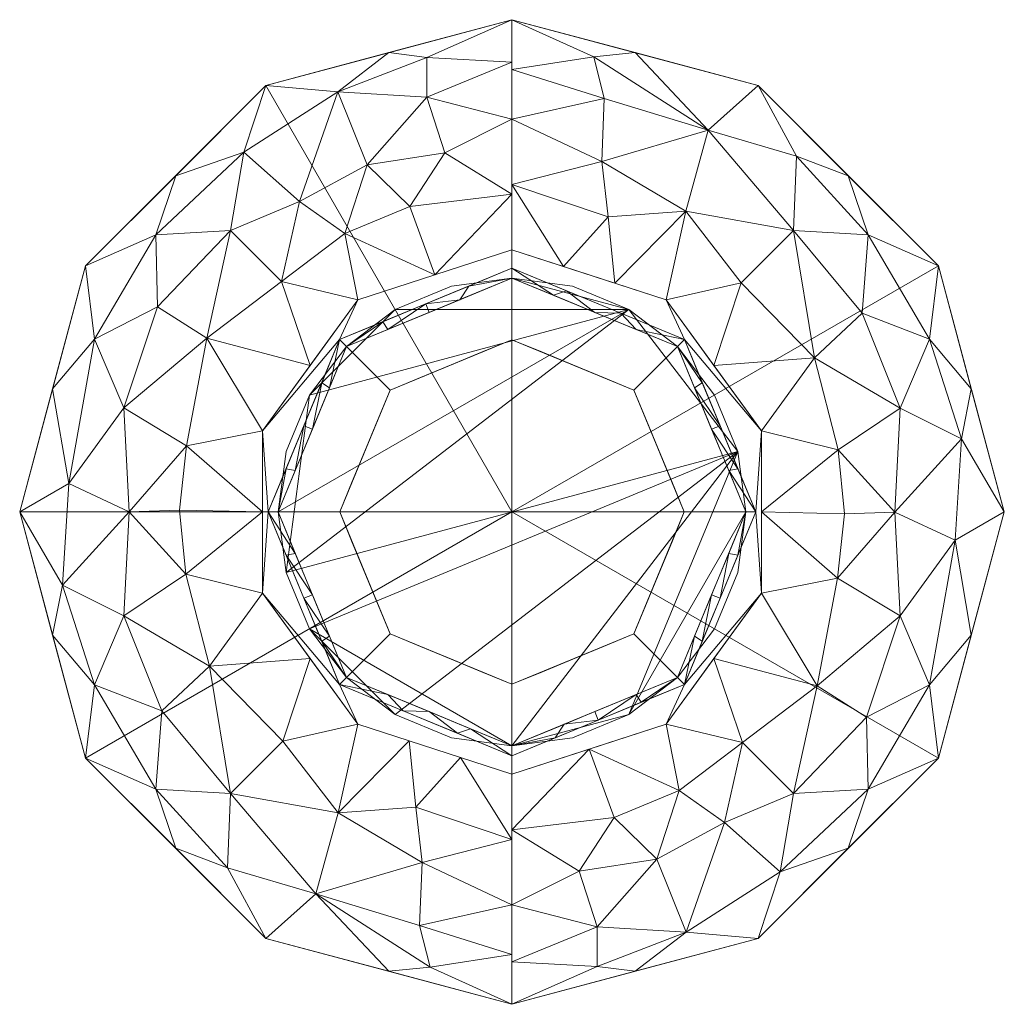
# Model space of a CAD drawing. Header units: millimetres. Extents: x 2476.8 to 2556.8, y 1996.6 to 2076.6.
import ezdxf

# ---------------------------------------------------------------- set-up
doc = ezdxf.new("R2010")
doc.units = ezdxf.units.MM
doc.layers.add('E-ELEC-FIXT', color=91, linetype='Continuous', lineweight=9)

# ---------------------------------------------------------------- blocks, each defined once
blk = doc.blocks.new('Ancillary_Products-WC_Sensor_Flush-TSL-721-THESPLASHLAB-Rounded - TSL-721_bronze-313033-_3D_')
at = {"layer": 'E-ELEC-FIXT'}
mesh = blk.add_polyface(dxfattribs=at)
corners = [(0, 0), (0, -40), (-20, -34.641), (-34.641, -20), (-40, 0), (-34.641, 20), (-20, 34.641), (0, 40)]
mesh.append_faces([[corners[k] for k in face] for face in [(0, 6, 7)]], dxfattribs={"vtx0": -1})
mesh.append_faces([[corners[k] for k in face] for face in [(0, 3, 4)]], dxfattribs={"vtx0": -1, "vtx2": -1})
mesh.append_faces([[corners[k] for k in face] for face in [(5, 6, 0, 4)]], dxfattribs={"vtx1": -1, "vtx2": -1})
mesh.append_faces([[corners[k] for k in face] for face in [(0, 1, 2, 3)]], dxfattribs={"vtx3": -1})
mesh = blk.add_polyface(dxfattribs=at)
corners = [(0, 40, 2), (-20, 34.641, 2), (-34.641, 20, 2), (-40, 0, 2), (-34.641, -20, 2), (-20, -34.641, 2), (0, -40, 2), (0, -31.908, 9.343), (0, -21.31, 12), (-12.526, -17.24, 12), (-20.267, -6.585, 12), (-20.267, 6.585, 12), (-12.526, 17.24, 12), (0, 21.31, 12), (0, 31.908, 9.343), (-22.873, -22.873, 9.101), (-22.873, 22.873, 9.101), (-31.533, -8.449, 8.931), (-31.538, 8.45, 8.928), (-8.364, -18.592, 12), (-14.119, -24.436, 10.91), (-15.931, -31.011, 7.451), (0, -26.609, 10.671), (-7.289, -28.484, 10.492), (-4.182, -19.951, 12), (-7.805, -23.981, 11.657), (-7.502, -33.584, 7.784), (0, -35.954, 5.671), (-10, -37.321, 2), (-16.396, -11.913, 12), (-24.569, -12.518, 11.109), (-26.489, -5.062, 11.276), (-20.267, 0, 12), (-31.116, 0.001, 9.747), (-26.456, 5.371, 11.269), (-16.396, 11.913, 12), (-24.803, 14.131, 10.803), (-36.002, 2.302, 6.466), (-37.321, -10, 2), (-33.922, -14.051, 5.884), (-28.927, -22.512, 5.943), (-37.321, 10, 2), (-33.924, 14.052, 5.882), (-28.927, 22.512, 5.943), (-21.797, 29.233, 6.119), (-11.755, 28.201, 10.01), (-10, 37.321, 2), (0, 36.545, 5.135), (-28.461, -16.159, 8.882), (-27.321, -27.321, 2), (-27.321, 27.321, 2), (-14.139, 34.135, 5.665), (-23.107, -28.916, 5.599), (-18.733, 18.733, 11.394), (-36.523, -5.943, 5.609), (-18.631, -18.631, 11.428), (-28.813, 16.658, 8.544), (-13.595, 22.623, 11.417), (-6.263, 19.275, 12), (0, 25.835, 10.865), (-8.31, 24.814, 11.468), (-5.446, 29.176, 10.382), (-6.915, 33.699, 7.791), (-17.267, 25.226, 10.003), (-6.639, -36.99, 5.025), (-27.024, 0.155, 11.261), (-6.916, 36.941, 5.023)]
mesh.append_faces([[corners[k] for k in face] for face in [(29, 55, 9), (1, 51, 46), (28, 21, 5), (27, 64, 6), (35, 36, 11), (4, 39, 38), (50, 44, 1), (5, 52, 49), (47, 62, 14), (6, 64, 28), (0, 66, 47)]], dxfattribs={"vtx0": -1, "vtx1": -1})
mesh.append_faces([[corners[k] for k in face] for face in [(10, 31, 30), (33, 17, 31), (37, 54, 33), (23, 26, 7), (20, 25, 19), (40, 52, 15), (15, 30, 48), (17, 30, 31), (48, 30, 17), (56, 16, 43), (60, 45, 57), (63, 51, 44), (21, 20, 15), (42, 37, 18), (42, 43, 2), (62, 47, 66), (24, 25, 22), (34, 36, 18), (21, 26, 23), (27, 26, 64), (21, 23, 20), (20, 23, 25), (22, 25, 23), (9, 55, 20), (28, 64, 21), (48, 17, 39), (55, 30, 15), (33, 34, 18), (65, 32, 34), (37, 33, 18), (65, 33, 31), (11, 36, 34), (53, 36, 35), (38, 39, 54), (39, 4, 40), (17, 33, 54), (52, 5, 21), (49, 52, 40), (43, 42, 56), (37, 42, 41), (18, 36, 56), (44, 43, 16), (44, 50, 43), (44, 16, 63), (39, 40, 48), (63, 53, 57), (57, 58, 60), (51, 62, 66), (44, 51, 1), (15, 48, 40), (61, 62, 45), (15, 52, 21), (57, 53, 12), (36, 53, 16), (17, 54, 39), (3, 54, 37), (30, 55, 29), (15, 20, 55), (18, 56, 42), (16, 56, 36), (60, 61, 45), (63, 57, 45), (58, 59, 60), (59, 61, 60), (62, 61, 14), (45, 62, 51), (63, 45, 51), (53, 63, 16), (21, 64, 26), (32, 65, 31), (34, 33, 65), (51, 66, 46)]], dxfattribs={"vtx0": -1, "vtx1": -1, "vtx2": -1})
mesh.append_faces([[corners[k] for k in face] for face in [(25, 24, 19), (30, 29, 10), (23, 7, 22), (31, 10, 32), (53, 35, 12), (42, 2, 41), (40, 4, 49), (57, 12, 58), (61, 59, 14)]], dxfattribs={"vtx0": -1, "vtx2": -1})
mesh.append_faces([[corners[k] for k in face] for face in [(3, 38, 54), (19, 9, 20), (41, 3, 37), (27, 7, 26), (32, 11, 34), (0, 46, 66), (50, 2, 43)]], dxfattribs={"vtx1": -1, "vtx2": -1})
mesh.append_faces([[corners[k] for k in face] for face in [(22, 8, 24), (58, 13, 59)]], dxfattribs={"vtx2": -1})
mesh = blk.add_polyface(dxfattribs=at)
corners = [(0, 40), (-20, 34.641), (-34.641, 20), (-40, 0), (-34.641, -20), (-20, -34.641), (0, -40), (0, -40, 2), (-20, -34.641, 2), (-34.641, -20, 2), (-40, 0, 2), (-34.641, 20, 2), (-20, 34.641, 2), (0, 40, 2), (-13.18, -36.468), (-10, -37.321, 2), (-27.321, -27.321, 2), (-27.321, -27.321), (-37.321, -10), (-37.321, -10, 2), (-27.321, 27.321, 2), (-27.321, 27.321), (-13.18, 36.468, 2), (-10, 37.321), (-37.321, 10), (-37.321, 10, 2)]
mesh.append_faces([[corners[k] for k in face] for face in [(15, 6, 7)]], dxfattribs={"vtx0": -1})
mesh.append_faces([[corners[k] for k in face] for face in [(8, 14, 15), (6, 15, 14), (22, 1, 12), (1, 22, 23), (13, 23, 22)]], dxfattribs={"vtx0": -1, "vtx1": -1})
mesh.append_faces([[corners[k] for k in face] for face in [(8, 5, 14)]], dxfattribs={"vtx0": -1, "vtx2": -1})
mesh.append_faces([[corners[k] for k in face] for face in [(24, 3, 10, 25), (17, 5, 8, 16), (19, 10, 3, 18), (4, 17, 16, 9), (9, 19, 18, 4), (21, 2, 11, 20), (20, 12, 1, 21), (25, 11, 2, 24)]], dxfattribs={"vtx1": -1, "vtx3": -1})
mesh.append_faces([[corners[k] for k in face] for face in [(13, 0, 23)]], dxfattribs={"vtx2": -1})
mesh = blk.add_polyface(dxfattribs=at)
corners = [(0, 0), (0, 40), (20, 34.641), (34.641, 20), (40, 0), (34.641, -20), (20, -34.641), (0, -40)]
mesh.append_faces([[corners[k] for k in face] for face in [(0, 5, 6, 7)]], dxfattribs={"vtx0": -1})
mesh.append_faces([[corners[k] for k in face] for face in [(0, 3, 4, 5)]], dxfattribs={"vtx0": -1, "vtx3": -1})
mesh.append_faces([[corners[k] for k in face] for face in [(2, 3, 0, 1)]], dxfattribs={"vtx1": -1})
mesh = blk.add_polyface(dxfattribs=at)
corners = [(0, -40, 2), (20, -34.641, 2), (34.641, -20, 2), (40, 0, 2), (34.641, 20, 2), (20, 34.641, 2), (0, 40, 2), (0, 31.908, 9.343), (0, 21.31, 12), (12.526, 17.24, 12), (20.267, 6.585, 12), (20.267, -6.585, 12), (12.526, -17.24, 12), (0, -21.31, 12), (0, -31.908, 9.343), (22.873, 22.873, 9.101), (22.873, -22.873, 9.101), (31.533, 8.449, 8.931), (31.538, -8.45, 8.928), (8.364, 18.592, 12), (14.119, 24.436, 10.91), (15.931, 31.011, 7.451), (0, 26.609, 10.671), (7.289, 28.484, 10.492), (4.182, 19.951, 12), (7.805, 23.981, 11.657), (7.502, 33.584, 7.784), (0, 35.954, 5.671), (10, 37.321, 2), (16.396, 11.913, 12), (24.569, 12.518, 11.109), (26.489, 5.062, 11.276), (20.267, 0, 12), (31.116, -0.001, 9.747), (26.456, -5.371, 11.269), (16.396, -11.913, 12), (24.803, -14.131, 10.803), (36.002, -2.302, 6.466), (37.321, 10, 2), (33.922, 14.051, 5.884), (28.927, 22.512, 5.943), (37.321, -10, 2), (33.924, -14.052, 5.882), (28.927, -22.512, 5.943), (21.797, -29.233, 6.119), (11.755, -28.201, 10.01), (10, -37.321, 2), (0, -36.545, 5.135), (28.461, 16.159, 8.882), (27.321, 27.321, 2), (27.321, -27.321, 2), (14.139, -34.135, 5.665), (23.107, 28.916, 5.599), (18.733, -18.733, 11.394), (36.523, 5.943, 5.609), (18.631, 18.631, 11.428), (28.813, -16.658, 8.544), (13.595, -22.623, 11.417), (6.263, -19.275, 12), (0, -25.835, 10.865), (8.31, -24.814, 11.468), (5.446, -29.176, 10.382), (6.915, -33.699, 7.791), (17.267, -25.226, 10.003), (6.639, 36.99, 5.025), (27.024, -0.155, 11.261), (6.916, -36.941, 5.023)]
mesh.append_faces([[corners[k] for k in face] for face in [(38, 54, 3), (29, 55, 9), (1, 51, 46), (28, 21, 5), (27, 64, 6), (35, 36, 11), (4, 39, 38), (50, 44, 1), (5, 52, 49), (47, 62, 14), (6, 64, 28), (0, 66, 47)]], dxfattribs={"vtx0": -1, "vtx1": -1})
mesh.append_faces([[corners[k] for k in face] for face in [(37, 54, 33), (31, 30, 10), (23, 26, 7), (20, 25, 19), (40, 52, 15), (15, 30, 48), (21, 20, 15), (48, 30, 17), (56, 16, 43), (33, 17, 31), (60, 45, 57), (63, 51, 44), (42, 37, 18), (42, 43, 2), (62, 47, 66), (17, 30, 31), (24, 25, 22), (34, 36, 18), (21, 26, 23), (27, 26, 64), (21, 23, 20), (20, 23, 25), (22, 25, 23), (9, 55, 20), (28, 64, 21), (48, 17, 39), (55, 30, 15), (33, 34, 18), (65, 32, 34), (37, 33, 18), (65, 33, 31), (11, 36, 34), (53, 36, 35), (38, 39, 54), (39, 4, 40), (17, 33, 54), (52, 5, 21), (49, 52, 40), (43, 42, 56), (37, 42, 41), (18, 36, 56), (44, 43, 16), (44, 50, 43), (44, 16, 63), (39, 40, 48), (63, 53, 57), (57, 58, 60), (51, 62, 66), (44, 51, 1), (15, 48, 40), (61, 62, 45), (15, 52, 21), (57, 53, 12), (36, 53, 16), (17, 54, 39), (3, 54, 37), (30, 55, 29), (15, 20, 55), (18, 56, 42), (16, 56, 36), (60, 61, 45), (63, 57, 45), (58, 59, 60), (59, 61, 60), (62, 61, 14), (45, 62, 51), (63, 45, 51), (53, 63, 16), (21, 64, 26), (32, 65, 31), (34, 33, 65), (51, 66, 46)]], dxfattribs={"vtx0": -1, "vtx1": -1, "vtx2": -1})
mesh.append_faces([[corners[k] for k in face] for face in [(30, 29, 10), (25, 24, 19), (23, 7, 22), (31, 10, 32), (53, 35, 12), (42, 2, 41), (40, 4, 49), (57, 12, 58), (61, 59, 14)]], dxfattribs={"vtx0": -1, "vtx2": -1})
mesh.append_faces([[corners[k] for k in face] for face in [(19, 9, 20), (41, 3, 37), (27, 7, 26), (32, 11, 34), (0, 46, 66), (50, 2, 43)]], dxfattribs={"vtx1": -1, "vtx2": -1})
mesh.append_faces([[corners[k] for k in face] for face in [(22, 8, 24), (58, 13, 59)]], dxfattribs={"vtx2": -1})
mesh = blk.add_polyface(dxfattribs=at)
corners = [(0, -40), (20, -34.641), (34.641, -20), (40, 0), (34.641, 20), (20, 34.641), (0, 40), (0, 40, 2), (20, 34.641, 2), (34.641, 20, 2), (40, 0, 2), (34.641, -20, 2), (20, -34.641, 2), (0, -40, 2), (13.18, 36.468), (10, 37.321, 2), (27.321, 27.321, 2), (27.321, 27.321), (37.321, 10), (37.321, 10, 2), (27.321, -27.321, 2), (27.321, -27.321), (13.18, -36.468, 2), (10, -37.321), (37.321, -10), (37.321, -10, 2)]
mesh.append_faces([[corners[k] for k in face] for face in [(15, 6, 7)]], dxfattribs={"vtx0": -1})
mesh.append_faces([[corners[k] for k in face] for face in [(8, 14, 15), (6, 15, 14), (22, 1, 12), (1, 22, 23), (13, 23, 22)]], dxfattribs={"vtx0": -1, "vtx1": -1})
mesh.append_faces([[corners[k] for k in face] for face in [(8, 5, 14)]], dxfattribs={"vtx0": -1, "vtx2": -1})
mesh.append_faces([[corners[k] for k in face] for face in [(24, 3, 10, 25), (17, 5, 8, 16), (16, 9, 4, 17), (3, 18, 19, 10), (9, 19, 18, 4), (21, 2, 11, 20), (20, 12, 1, 21), (25, 11, 2, 24)]], dxfattribs={"vtx1": -1, "vtx3": -1})
mesh.append_faces([[corners[k] for k in face] for face in [(13, 0, 23)]], dxfattribs={"vtx2": -1})
mesh = blk.add_polyface(dxfattribs=at)
corners = [(0, 21.31, 12), (-12.526, 17.24, 12), (-20.267, 6.585, 12), (-20.267, -6.585, 12), (-12.526, -17.24, 12), (0, -21.31, 12), (0, -19.81, 12), (-14.008, -14.008, 12), (-19.81, 0, 12), (-14.008, 14.008, 12), (0, 19.81, 12)]
mesh.append_faces([[corners[k] for k in face] for face in [(2, 9, 1), (9, 2, 8), (4, 7, 3)]], dxfattribs={"vtx0": -1, "vtx1": -1})
mesh.append_faces([[corners[k] for k in face] for face in [(3, 7, 8)]], dxfattribs={"vtx0": -1, "vtx2": -1})
mesh.append_faces([[corners[k] for k in face] for face in [(2, 3, 8)]], dxfattribs={"vtx1": -1, "vtx2": -1})
mesh.append_faces([[corners[k] for k in face] for face in [(10, 0, 1, 9)]], dxfattribs={"vtx2": -1})
mesh.append_faces([[corners[k] for k in face] for face in [(4, 5, 6, 7)]], dxfattribs={"vtx3": -1})
mesh = blk.add_polyface(dxfattribs=at)
corners = [(0, -21.31, 12), (12.526, -17.24, 12), (20.267, -6.585, 12), (20.267, 6.585, 12), (12.526, 17.24, 12), (0, 21.31, 12), (0, 19.81, 12), (14.008, 14.008, 12), (19.81, 0, 12), (14.008, -14.008, 12), (0, -19.81, 12)]
mesh.append_faces([[corners[k] for k in face] for face in [(4, 7, 3), (8, 3, 7), (9, 2, 8), (3, 8, 2)]], dxfattribs={"vtx0": -1, "vtx1": -1})
mesh.append_faces([[corners[k] for k in face] for face in [(1, 2, 9)]], dxfattribs={"vtx1": -1, "vtx2": -1})
mesh.append_faces([[corners[k] for k in face] for face in [(10, 0, 1, 9)]], dxfattribs={"vtx2": -1})
mesh.append_faces([[corners[k] for k in face] for face in [(4, 5, 6, 7)]], dxfattribs={"vtx3": -1})
mesh = blk.add_polyface(dxfattribs=at)
corners = [(0, 19.81, 12), (-14.008, 14.008, 12), (-19.81, 0, 12), (-14.008, -14.008, 12), (0, -19.81, 12), (0, -19, 11.19), (-13.435, -13.435, 11.19), (-19, 0, 11.19), (-13.435, 13.435, 11.19), (0, 19, 11.19), (-8.836, -16.15, 12), (-6.718, -16.218, 11.19), (-10.076, -14.826, 11.19), (-16.909, -7.004, 12), (-16.218, -6.718, 11.19), (-17.609, -3.359, 11.19), (-16.909, 7.004, 12), (-16.218, 6.718, 11.19), (-14.826, 10.076, 11.19), (-7.004, 16.909, 12), (-6.718, 16.218, 11.19), (-4.237, 17.245, 11.19), (-4.418, -17.98, 12), (-14.826, -10.076, 11.19), (-15.458, -10.506, 12), (-18.359, -3.502, 12), (-18.359, 3.502, 12), (-17.609, 3.359, 11.19), (-15.458, 10.506, 12), (-10.506, 15.458, 12), (-10.076, 14.826, 11.19), (-3.502, 18.359, 12), (-3.359, -17.609, 11.19)]
mesh.append_faces([[corners[k] for k in face] for face in [(32, 4, 5), (31, 9, 0)]], dxfattribs={"vtx0": -1})
mesh.append_faces([[corners[k] for k in face] for face in [(9, 31, 21), (21, 19, 20), (4, 32, 22)]], dxfattribs={"vtx0": -1, "vtx1": -1})
mesh.append_faces([[corners[k] for k in face] for face in [(3, 12, 6), (23, 13, 24), (16, 27, 17), (29, 8, 30), (6, 24, 3), (15, 2, 25), (26, 7, 27), (18, 1, 28), (10, 11, 12), (19, 30, 20), (13, 23, 14), (25, 14, 15), (27, 16, 26), (28, 17, 18), (30, 19, 29)]], dxfattribs={"vtx0": -1, "vtx2": -1})
mesh.append_faces([[corners[k] for k in face] for face in [(28, 16, 17), (15, 7, 2), (3, 10, 12), (10, 22, 11), (18, 8, 1), (25, 13, 14), (6, 23, 24), (26, 2, 7), (29, 1, 8), (31, 19, 21), (32, 11, 22)]], dxfattribs={"vtx1": -1, "vtx2": -1})
mesh = blk.add_polyface(dxfattribs=at)
corners = [(0, -19.81, 12), (14.008, -14.008, 12), (19.81, 0, 12), (14.008, 14.008, 12), (0, 19.81, 12), (0, 19, 11.19), (13.435, 13.435, 11.19), (19, 0, 11.19), (13.435, -13.435, 11.19), (0, -19, 11.19), (8.836, 16.15, 12), (6.718, 16.218, 11.19), (10.076, 14.826, 11.19), (16.909, 7.004, 12), (16.218, 6.718, 11.19), (17.609, 3.359, 11.19), (16.909, -7.004, 12), (16.218, -6.718, 11.19), (14.826, -10.076, 11.19), (7.004, -16.909, 12), (6.718, -16.218, 11.19), (4.237, -17.245, 11.19), (4.418, 17.98, 12), (14.826, 10.076, 11.19), (15.458, 10.506, 12), (18.359, 3.502, 12), (18.359, -3.502, 12), (17.609, -3.359, 11.19), (15.458, -10.506, 12), (10.506, -15.458, 12), (10.076, -14.826, 11.19), (3.502, -18.359, 12), (3.359, 17.609, 11.19)]
mesh.append_faces([[corners[k] for k in face] for face in [(32, 4, 5), (31, 9, 0)]], dxfattribs={"vtx0": -1})
mesh.append_faces([[corners[k] for k in face] for face in [(9, 31, 21), (21, 19, 20), (4, 32, 22)]], dxfattribs={"vtx0": -1, "vtx1": -1})
mesh.append_faces([[corners[k] for k in face] for face in [(3, 12, 6), (23, 13, 24), (16, 27, 17), (29, 8, 30), (6, 24, 3), (15, 2, 25), (26, 7, 27), (18, 1, 28), (10, 11, 12), (19, 30, 20), (13, 23, 14), (25, 14, 15), (27, 16, 26), (28, 17, 18), (30, 19, 29)]], dxfattribs={"vtx0": -1, "vtx2": -1})
mesh.append_faces([[corners[k] for k in face] for face in [(28, 16, 17), (15, 7, 2), (3, 10, 12), (10, 22, 11), (18, 8, 1), (25, 13, 14), (6, 23, 24), (26, 2, 7), (29, 1, 8), (31, 19, 21), (32, 11, 22)]], dxfattribs={"vtx1": -1, "vtx2": -1})
mesh = blk.add_polyface(dxfattribs=at)
corners = [(0, 19, 9.5), (-13.435, 13.435, 9.5), (-19, 0, 9.5), (-13.435, -13.435, 9.5), (0, -19, 9.5), (0, -14, 9.5), (-9.899, -9.899, 9.5), (-14, 0, 9.5), (-9.899, 9.899, 9.5), (0, 14, 9.5)]
mesh.append_faces([[corners[k] for k in face] for face in [(8, 1, 2, 7)]], dxfattribs={"vtx0": -1, "vtx2": -1})
mesh.append_faces([[corners[k] for k in face] for face in [(2, 3, 6, 7)]], dxfattribs={"vtx1": -1, "vtx3": -1})
mesh.append_faces([[corners[k] for k in face] for face in [(9, 0, 1, 8)]], dxfattribs={"vtx2": -1})
mesh.append_faces([[corners[k] for k in face] for face in [(3, 4, 5, 6)]], dxfattribs={"vtx3": -1})
mesh = blk.add_polyface(dxfattribs=at)
corners = [(0, 19, 11.19), (-13.435, 13.435, 11.19), (-19, 0, 11.19), (-13.435, -13.435, 11.19), (0, -19, 11.19), (0, -19, 9.5), (-13.435, -13.435, 9.5), (-19, 0, 9.5), (-13.435, 13.435, 9.5), (0, 19, 9.5), (-8.564, -15.453, 9.5), (-6.718, -16.218, 11.19), (-10.076, -14.826, 11.19), (-16.218, -6.718, 9.5), (-16.218, -6.718, 11.19), (-17.609, -3.359, 11.19), (-6.718, 16.218, 9.5), (-6.718, 16.218, 11.19), (-4.282, 17.226, 11.19), (-16.218, 6.718, 11.19), (-16.218, 6.718, 9.5), (-17.609, 3.359, 9.5), (-4.282, -17.226, 9.5), (-14.826, -10.076, 11.19), (-14.826, -10.076, 9.5), (-17.609, -3.359, 9.5), (-10.076, 14.826, 9.5), (-10.076, 14.826, 11.19), (-3.359, 17.609, 9.5), (-14.826, 10.076, 11.19), (-14.826, 10.076, 9.5), (-17.609, 3.359, 11.19), (-3.359, -17.609, 11.19)]
mesh.append_faces([[corners[k] for k in face] for face in [(17, 16, 18), (18, 28, 0), (22, 32, 5)]], dxfattribs={"vtx0": -1, "vtx1": -1})
mesh.append_faces([[corners[k] for k in face] for face in [(7, 2, 15, 25), (11, 22, 10), (23, 24, 13, 14), (21, 31, 2, 7), (30, 29, 19, 20), (14, 13, 25, 15), (26, 27, 1, 8), (12, 10, 6), (29, 30, 8, 1), (3, 6, 24, 23), (16, 17, 27, 26), (20, 19, 31, 21), (18, 16, 28), (22, 11, 32)]], dxfattribs={"vtx0": -1, "vtx2": -1})
mesh.append_faces([[corners[k] for k in face] for face in [(9, 0, 28), (4, 5, 32)]], dxfattribs={"vtx1": -1})
mesh.append_faces([[corners[k] for k in face] for face in [(3, 12, 6), (12, 11, 10)]], dxfattribs={"vtx1": -1, "vtx2": -1})
at = {"layer": 'E-ELEC-FIXT', "transparency": 33554489}
mesh = blk.add_polyface(dxfattribs=at)
corners = [(0, -19, 11.19), (4.918, -18.353, 11.19), (9.5, -16.454, 11.19), (13.435, -13.435, 11.19), (16.454, -9.5, 11.19), (18.353, -4.918, 11.19), (19, 0, 11.19), (18.353, 4.918, 11.19), (16.454, 9.5, 11.19), (13.435, 13.435, 11.19), (9.5, 16.454, 11.19), (4.918, 18.353, 11.19), (0, 19, 11.19), (-4.918, 18.353, 11.19), (-9.5, 16.454, 11.19), (-13.435, 13.435, 11.19), (-16.454, 9.5, 11.19), (-18.353, 4.918, 11.19), (-19, 0, 11.19), (-18.353, -4.918, 11.19), (-16.454, -9.5, 11.19), (-13.435, -13.435, 11.19), (-9.5, -16.454, 11.19), (-4.918, -18.353, 11.19)]
mesh.append_faces([[corners[k] for k in face] for face in [(12, 10, 11)]], dxfattribs={"vtx0": -1})
mesh.append_faces([[corners[k] for k in face] for face in [(22, 7, 20, 21)]], dxfattribs={"vtx0": -1, "vtx1": -1})
mesh.append_faces([[corners[k] for k in face] for face in [(7, 0, 2, 6)]], dxfattribs={"vtx0": -1, "vtx1": -1, "vtx2": -1})
mesh.append_faces([[corners[k] for k in face] for face in [(7, 10, 18, 19)]], dxfattribs={"vtx0": -1, "vtx1": -1, "vtx3": -1})
mesh.append_faces([[corners[k] for k in face] for face in [(6, 2, 3), (7, 19, 20)]], dxfattribs={"vtx0": -1, "vtx2": -1})
mesh.append_faces([[corners[k] for k in face] for face in [(8, 9, 10, 7), (4, 5, 6, 3), (0, 1, 2)]], dxfattribs={"vtx2": -1})
mesh.append_faces([[corners[k] for k in face] for face in [(12, 13, 14, 10), (14, 15, 16, 10), (16, 17, 18, 10), (22, 23, 0, 7)]], dxfattribs={"vtx2": -1, "vtx3": -1})
mesh = blk.add_polyface(dxfattribs=at)
corners = [(0, -19, 2), (-4.918, -18.353, 2), (-9.5, -16.454, 2), (-13.435, -13.435, 2), (-16.454, -9.5, 2), (-18.353, -4.918, 2), (-19, 0, 2), (-18.353, 4.918, 2), (-16.454, 9.5, 2), (-13.435, 13.435, 2), (-9.5, 16.454, 2), (-4.918, 18.353, 2), (0, 19, 2), (4.918, 18.353, 2), (9.5, 16.454, 2), (13.435, 13.435, 2), (16.454, 9.5, 2), (18.353, 4.918, 2), (19, 0, 2), (18.353, -4.918, 2), (16.454, -9.5, 2), (13.435, -13.435, 2), (9.5, -16.454, 2), (4.918, -18.353, 2)]
mesh.append_faces([[corners[k] for k in face] for face in [(4, 2, 3), (10, 8, 9), (14, 12, 13)]], dxfattribs={"vtx0": -1})
mesh.append_faces([[corners[k] for k in face] for face in [(22, 0, 4, 17), (14, 5, 8, 10)]], dxfattribs={"vtx0": -1, "vtx1": -1, "vtx2": -1, "vtx3": -1})
mesh.append_faces([[corners[k] for k in face] for face in [(18, 21, 22, 17)]], dxfattribs={"vtx0": -1, "vtx2": -1})
mesh.append_faces([[corners[k] for k in face] for face in [(17, 4, 5, 14)]], dxfattribs={"vtx0": -1, "vtx2": -1, "vtx3": -1})
mesh.append_faces([[corners[k] for k in face] for face in [(14, 10, 11, 12)]], dxfattribs={"vtx0": -1, "vtx3": -1})
mesh.append_faces([[corners[k] for k in face] for face in [(22, 23, 0), (6, 7, 8, 5)]], dxfattribs={"vtx2": -1})
mesh.append_faces([[corners[k] for k in face] for face in [(0, 1, 2, 4)]], dxfattribs={"vtx2": -1, "vtx3": -1})
mesh.append_faces([[corners[k] for k in face] for face in [(18, 19, 20, 21), (14, 15, 16, 17)]], dxfattribs={"vtx3": -1})
mesh = blk.add_polyface(dxfattribs=at)
corners = [(0, -19, 11.19), (-4.918, -18.353, 11.19), (-9.5, -16.454, 11.19), (-13.435, -13.435, 11.19), (-16.454, -9.5, 11.19), (-18.353, -4.918, 11.19), (-19, 0, 11.19), (-18.353, 4.918, 11.19), (-16.454, 9.5, 11.19), (-13.435, 13.435, 11.19), (-9.5, 16.454, 11.19), (-4.918, 18.353, 11.19), (0, 19, 11.19), (0, 19, 2), (-4.918, 18.353, 2), (-9.5, 16.454, 2), (-13.435, 13.435, 2), (-16.454, 9.5, 2), (-18.353, 4.918, 2), (-19, 0, 2), (-18.353, -4.918, 2), (-16.454, -9.5, 2), (-13.435, -13.435, 2), (-9.5, -16.454, 2), (-4.918, -18.353, 2), (0, -19, 2)]
mesh.append_faces([[corners[k] for k in face] for face in [(13, 14, 11, 12), (0, 1, 24, 25)]], dxfattribs={"vtx1": -1})
mesh.append_faces([[corners[k] for k in face] for face in [(14, 15, 10, 11), (16, 17, 8, 9), (15, 16, 9, 10), (17, 18, 7, 8), (6, 7, 18, 19), (19, 20, 5, 6), (20, 21, 4, 5), (22, 23, 2, 3), (21, 22, 3, 4), (23, 24, 1, 2)]], dxfattribs={"vtx1": -1, "vtx3": -1})
at = {"layer": 'E-ELEC-FIXT'}
mesh = blk.add_polyface(dxfattribs=at)
corners = [(0, -19, 9.5), (13.435, -13.435, 9.5), (19, 0, 9.5), (13.435, 13.435, 9.5), (0, 19, 9.5), (0, 14, 9.5), (9.899, 9.899, 9.5), (14, 0, 9.5), (9.899, -9.899, 9.5), (0, -14, 9.5)]
mesh.append_faces([[corners[k] for k in face] for face in [(1, 8, 9, 0)]], dxfattribs={"vtx0": -1})
mesh.append_faces([[corners[k] for k in face] for face in [(8, 1, 2, 7)]], dxfattribs={"vtx0": -1, "vtx2": -1})
mesh.append_faces([[corners[k] for k in face] for face in [(6, 7, 2, 3)]], dxfattribs={"vtx1": -1, "vtx3": -1})
mesh.append_faces([[corners[k] for k in face] for face in [(3, 4, 5, 6)]], dxfattribs={"vtx3": -1})
mesh = blk.add_polyface(dxfattribs=at)
corners = [(0, -19, 11.19), (13.435, -13.435, 11.19), (19, 0, 11.19), (13.435, 13.435, 11.19), (0, 19, 11.19), (0, 19, 9.5), (13.435, 13.435, 9.5), (19, 0, 9.5), (13.435, -13.435, 9.5), (0, -19, 9.5), (8.564, 15.453, 9.5), (6.718, 16.218, 11.19), (10.076, 14.826, 11.19), (16.218, 6.718, 9.5), (16.218, 6.718, 11.19), (17.609, 3.359, 11.19), (6.718, -16.218, 9.5), (6.718, -16.218, 11.19), (4.282, -17.226, 11.19), (16.218, -6.718, 11.19), (16.218, -6.718, 9.5), (17.609, -3.359, 9.5), (4.282, 17.226, 9.5), (14.826, 10.076, 11.19), (14.826, 10.076, 9.5), (17.609, 3.359, 9.5), (10.076, -14.826, 9.5), (10.076, -14.826, 11.19), (3.359, -17.609, 9.5), (14.826, -10.076, 11.19), (14.826, -10.076, 9.5), (17.609, -3.359, 11.19), (3.359, 17.609, 11.19)]
mesh.append_faces([[corners[k] for k in face] for face in [(17, 16, 18), (18, 28, 0), (22, 32, 5)]], dxfattribs={"vtx0": -1, "vtx1": -1})
mesh.append_faces([[corners[k] for k in face] for face in [(7, 2, 15, 25), (12, 10, 6), (23, 24, 13, 14), (21, 31, 2, 7), (30, 29, 19, 20), (14, 13, 25, 15), (26, 27, 1, 8), (11, 22, 10), (29, 30, 8, 1), (3, 6, 24, 23), (16, 17, 27, 26), (20, 19, 31, 21), (18, 16, 28), (22, 11, 32)]], dxfattribs={"vtx0": -1, "vtx2": -1})
mesh.append_faces([[corners[k] for k in face] for face in [(9, 0, 28), (4, 5, 32)]], dxfattribs={"vtx1": -1})
mesh.append_faces([[corners[k] for k in face] for face in [(3, 12, 6), (12, 11, 10)]], dxfattribs={"vtx1": -1, "vtx2": -1})
at = {"layer": 'E-ELEC-FIXT', "transparency": 33554489}
mesh = blk.add_polyface(dxfattribs=at)
corners = [(0, 19, 11.19), (4.918, 18.353, 11.19), (9.5, 16.454, 11.19), (13.435, 13.435, 11.19), (16.454, 9.5, 11.19), (18.353, 4.918, 11.19), (19, 0, 11.19), (18.353, -4.918, 11.19), (16.454, -9.5, 11.19), (13.435, -13.435, 11.19), (9.5, -16.454, 11.19), (4.918, -18.353, 11.19), (0, -19, 11.19), (0, -19, 2), (4.918, -18.353, 2), (9.5, -16.454, 2), (13.435, -13.435, 2), (16.454, -9.5, 2), (18.353, -4.918, 2), (19, 0, 2), (18.353, 4.918, 2), (16.454, 9.5, 2), (13.435, 13.435, 2), (9.5, 16.454, 2), (4.918, 18.353, 2), (0, 19, 2)]
mesh.append_faces([[corners[k] for k in face] for face in [(13, 14, 11, 12), (0, 1, 24, 25)]], dxfattribs={"vtx1": -1})
mesh.append_faces([[corners[k] for k in face] for face in [(14, 15, 10, 11), (16, 17, 8, 9), (15, 16, 9, 10), (17, 18, 7, 8), (6, 7, 18, 19), (19, 20, 5, 6), (20, 21, 4, 5), (22, 23, 2, 3), (21, 22, 3, 4), (23, 24, 1, 2)]], dxfattribs={"vtx1": -1, "vtx3": -1})
at = {"layer": 'E-ELEC-FIXT'}
mesh = blk.add_polyface(dxfattribs=at)
corners = [(0, 14, 2), (-9.899, 9.899, 2), (-14, 0, 2), (-9.899, -9.899, 2), (0, -14, 2), (0, 0, 2)]
mesh.append_faces([[corners[k] for k in face] for face in [(5, 2, 3, 4)]], dxfattribs={"vtx0": -1})
mesh.append_faces([[corners[k] for k in face] for face in [(5, 0, 1, 2)]], dxfattribs={"vtx3": -1})
mesh = blk.add_polyface(dxfattribs=at)
corners = [(0, 14, 9.5), (-9.899, 9.899, 9.5), (-14, 0, 9.5), (-9.899, -9.899, 9.5), (0, -14, 9.5), (0, -14, 2), (-9.899, -9.899, 2), (-14, 0, 2), (-9.899, 9.899, 2), (0, 14, 2), (-4.79, -12.016, 2), (-4.95, -11.95, 9.5), (-7.425, -10.925, 9.5), (-11.95, -4.95, 2), (-11.95, -4.95, 9.5), (-12.975, -2.475, 9.5), (-4.95, 11.95, 2), (-4.95, 11.95, 9.5), (-2.395, 13.008, 9.5), (-11.95, 4.95, 9.5), (-11.95, 4.95, 2), (-12.975, 2.475, 2), (-2.475, -12.975, 9.5), (-2.395, -13.008, 2), (-7.345, -10.958, 2), (-10.925, -7.425, 2), (-10.925, -7.425, 9.5), (-12.975, -2.475, 2), (-7.425, 10.925, 2), (-7.425, 10.925, 9.5), (-2.475, 12.975, 2), (-10.925, 7.425, 9.5), (-10.925, 7.425, 2), (-12.975, 2.475, 9.5)]
mesh.append_faces([[corners[k] for k in face] for face in [(24, 11, 10), (12, 6, 3), (11, 24, 12)]], dxfattribs={"vtx0": -1, "vtx1": -1})
mesh.append_faces([[corners[k] for k in face] for face in [(17, 16, 30), (7, 2, 15, 27), (25, 26, 3, 6), (21, 33, 2, 7), (14, 13, 27, 15), (28, 29, 1, 8), (31, 32, 8, 1), (13, 14, 26, 25), (16, 17, 29, 28), (19, 20, 32, 31), (20, 19, 33, 21), (23, 22, 4)]], dxfattribs={"vtx0": -1, "vtx2": -1})
mesh.append_faces([[corners[k] for k in face] for face in [(5, 23, 4)]], dxfattribs={"vtx1": -1})
mesh.append_faces([[corners[k] for k in face] for face in [(23, 10, 22), (30, 9, 18), (11, 22, 10), (24, 6, 12), (18, 17, 30)]], dxfattribs={"vtx1": -1, "vtx2": -1})
mesh.append_faces([[corners[k] for k in face] for face in [(9, 0, 18)]], dxfattribs={"vtx2": -1})
mesh = blk.add_polyface(dxfattribs=at)
corners = [(0, -14, 2), (9.899, -9.899, 2), (14, 0, 2), (9.899, 9.899, 2), (0, 14, 2), (0, 0, 2)]
mesh.append_faces([[corners[k] for k in face] for face in [(3, 4, 5, 2)]], dxfattribs={"vtx2": -1})
mesh.append_faces([[corners[k] for k in face] for face in [(5, 0, 1, 2)]], dxfattribs={"vtx3": -1})
mesh = blk.add_polyface(dxfattribs=at)
corners = [(0, -14, 9.5), (9.899, -9.899, 9.5), (14, 0, 9.5), (9.899, 9.899, 9.5), (0, 14, 9.5), (0, 14, 2), (9.899, 9.899, 2), (14, 0, 2), (9.899, -9.899, 2), (0, -14, 2), (4.79, 12.016, 2), (4.95, 11.95, 9.5), (7.425, 10.925, 9.5), (11.95, 4.95, 2), (11.95, 4.95, 9.5), (12.975, 2.475, 9.5), (4.95, -11.95, 2), (4.95, -11.95, 9.5), (2.395, -13.008, 9.5), (11.95, -4.95, 9.5), (11.95, -4.95, 2), (12.975, -2.475, 2), (2.475, 12.975, 9.5), (2.395, 13.008, 2), (7.345, 10.958, 2), (10.925, 7.425, 2), (10.925, 7.425, 9.5), (12.975, 2.475, 2), (7.425, -10.925, 2), (7.425, -10.925, 9.5), (2.475, -12.975, 2), (10.925, -7.425, 9.5), (10.925, -7.425, 2), (12.975, -2.475, 9.5)]
mesh.append_faces([[corners[k] for k in face] for face in [(24, 11, 10), (12, 6, 3), (11, 24, 12)]], dxfattribs={"vtx0": -1, "vtx1": -1})
mesh.append_faces([[corners[k] for k in face] for face in [(17, 16, 30), (7, 2, 15, 27), (25, 26, 3, 6), (21, 33, 2, 7), (14, 13, 27, 15), (28, 29, 1, 8), (31, 32, 8, 1), (13, 14, 26, 25), (16, 17, 29, 28), (19, 20, 32, 31), (20, 19, 33, 21), (23, 22, 4)]], dxfattribs={"vtx0": -1, "vtx2": -1})
mesh.append_faces([[corners[k] for k in face] for face in [(5, 23, 4)]], dxfattribs={"vtx1": -1})
mesh.append_faces([[corners[k] for k in face] for face in [(23, 10, 22), (30, 9, 18), (11, 22, 10), (24, 6, 12), (18, 17, 30)]], dxfattribs={"vtx1": -1, "vtx2": -1})
mesh.append_faces([[corners[k] for k in face] for face in [(9, 0, 18)]], dxfattribs={"vtx2": -1})

msp = doc.modelspace()

# ---------------------------------------------------------------- block references
at = {"layer": 'E-ELEC-FIXT', "transparency": 33554489}
msp.add_blockref('Ancillary_Products-WC_Sensor_Flush-TSL-721-THESPLASHLAB-Rounded - TSL-721_bronze-313033-_3D_', (2516.802, 2036.62), dxfattribs=at)

doc.saveas('drawing.dxf')
